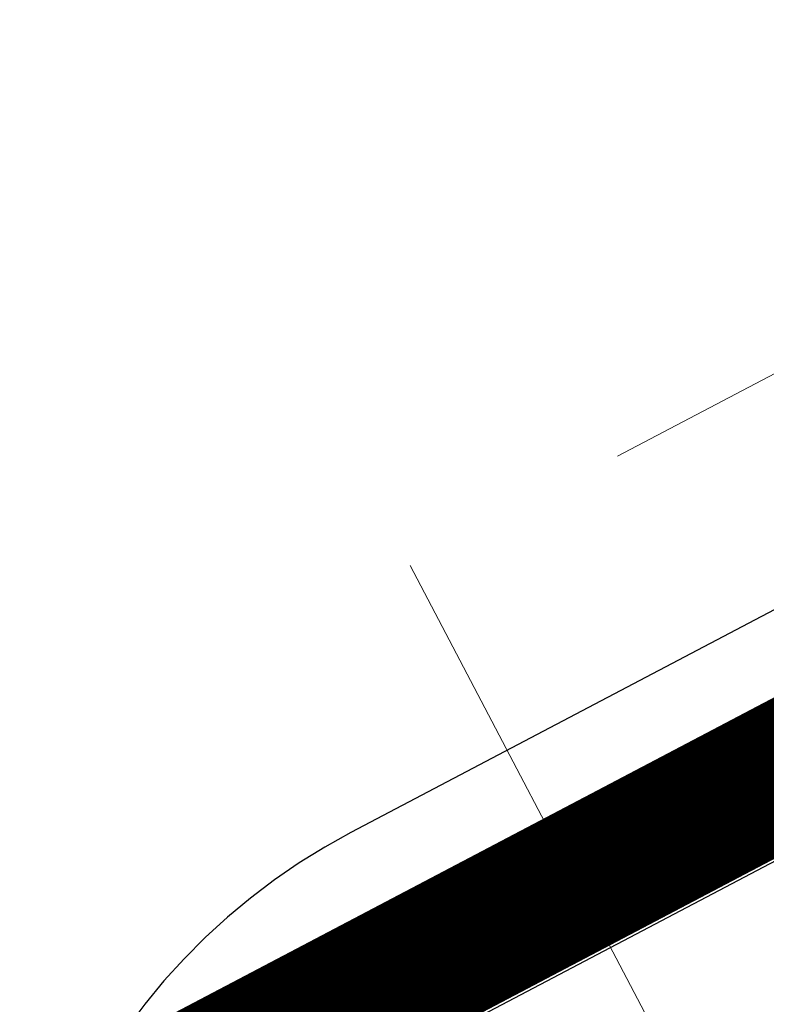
# Model space of a CAD drawing. Header units: metres. Extents: x 7408630 to 7411134, y 5569633 to 5570339.
# Tile 48 of 76: x 7410490.402 to 7410490.507, y 5569904.226 to 5569904.364. Entities that reach past the tile are written whole.
import ezdxf
from ezdxf.enums import TextEntityAlignment as Align

# ---------------------------------------------------------------- set-up
doc = ezdxf.new("R2010")
doc.units = ezdxf.units.M
doc.header["$MEASUREMENT"] = 0
doc.linetypes.add('HIDDEN', pattern=[9.524999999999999, 6.35, -3.175])
doc.layers.add('0-wypos-sanitarne', color=1, linetype='Continuous')
for name, color, linetype, lineweight in [('1_POSADZKA PODZIAŁY', 151, 'Continuous', 0), ('1_POSADZKI COKOŁY', 170, 'Continuous', 0), ('Istn-cienka', 4, 'Continuous', 9), ('Istn-widok', 1, 'Continuous', 15), ('OPIS POM NOWE', 140, 'Continuous', 5), ('Opis_pom', 9, 'Continuous', 18)]:
    doc.layers.add(name, color=color, linetype=linetype, lineweight=lineweight)
doc.layers.add('Wyburzenia', color=7, linetype='Continuous', lineweight=13, true_color=0xb0b0b0)
doc.styles.add('ARIAL', font='tahoma.ttf')

# ---------------------------------------------------------------- blocks, each defined once
blk = doc.blocks.new('okno 2')
at = {"layer": 'Istn-cienka', "linetype": 'HIDDEN', "ltscale": 2}
blk.add_lwpolyline([(48598.98171475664, -198709.5611054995), (48361.98171475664, -198709.5611054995)], dxfattribs=at)
at = {"layer": 'Istn-widok'}
blk.add_lwpolyline([(48605.98171475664, -198714.5611054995), (48354.98171475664, -198714.5611054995)], dxfattribs=at)
blk = doc.blocks.new('99400_TOP')
for points in [[(-0.1894100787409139, 0.1708061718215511), (-0.04454090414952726, 0.1708061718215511), (-0.04034816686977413, 0.1707083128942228), (-0.03616448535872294, 0.1704151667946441), (-0.03199911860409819, 0.1699271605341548), (-0.02786080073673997, 0.169245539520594), (-0.02375906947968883, 0.1683716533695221), (-0.01970212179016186, 0.1673074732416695), (-0.01569966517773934, 0.1660553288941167), (-0.01175936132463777, 0.1646178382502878), (-0.007890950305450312, 0.1629983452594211), (-0.004101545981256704, 0.1612000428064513), (-0.0004007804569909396, 0.1592273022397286), (0.003204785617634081, 0.1570838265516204), (0.006705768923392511, 0.1547750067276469), (0.01009616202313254, 0.1523049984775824), (0.01336696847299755, 0.1496801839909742)], [(0.1649285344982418, 0.1496802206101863), (-0.1647679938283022, 0.1496802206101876)], [(-0.1184726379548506, 0.0496799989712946), (-0.1184726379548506, 0.1396802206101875), (0.1115273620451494, 0.1396802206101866), (0.1115273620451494, 0.0496799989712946)]]:
    blk.add_lwpolyline(points)
blk = doc.blocks.new('A$Cff2eaf8b')
blk.add_blockref('99400_TOP', (-1.93500011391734e-06, -0.08217999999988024))
blk = doc.blocks.new('A$C142d3faa')
at = {"layer": '1_POSADZKA PODZIAŁY'}
h = blk.add_hatch(dxfattribs=at)
h.set_pattern_fill('_USER', color=256, scale=80, double=1, pattern_type=0)
h.set_pattern_definition([(0, (-58931.34199039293, 199163.1944934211), (0, 80), []), (90, (-58931.34199039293, 199163.1944934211), (-80, 4.898587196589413e-15), [])])
h.paths.add_polyline_path([(28.22535916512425, 1045.606190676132), (175.2253591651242, 1045.606190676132), (175.2253591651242, 1273.606190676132), (408.2253591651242, 1273.606190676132), (408.2253591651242, 1588.606190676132), (65.22535916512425, 1588.606190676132), (65.22535916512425, 1464.606190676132), (38.22535945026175, 1464.606190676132), (38.22535945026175, 1191.606190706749), (63.22535916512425, 1191.606190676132), (63.22535915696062, 1179.606190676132), (27.22535916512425, 1179.606190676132)])
at = {"layer": '1_POSADZKI COKOŁY', "color": 180, "true_color": 0x3022f7, "const_width": 2}
blk.add_lwpolyline([(33.22535916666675, 1050.606190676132), (170.2253591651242, 1050.606190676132), (170.2253591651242, 1278.606266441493), (414.2253591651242, 1278.602569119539), (414.2253591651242, 1583.606190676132), (70.22535918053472, 1583.606190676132), (70.22535956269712, 1459.606190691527), (43.22535944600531, 1459.60619060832), (43.22535922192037, 1196.606190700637), (68.22535916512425, 1196.60619067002), (68.22535916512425, 1174.606190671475), (33.22535920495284, 1174.606190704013)], close=True, dxfattribs=at)
at = {"layer": '0-wypos-sanitarne', "xscale": -100, "yscale": 100, "zscale": 100}
blk.add_blockref('A$Cff2eaf8b', (114.7253593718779, 1576.824190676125), dxfattribs=at)
at = {"layer": 'Wyburzenia'}
blk.add_blockref('okno 2', (-48279.75635559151, 200298.1672961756), dxfattribs=at)
at = {"layer": 'OPIS POM NOWE', "style": 'ARIAL'}
for tag, p in [('E1,4', (2085.453509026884, 1677.902724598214)), ('E1,4', (2642.565068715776, 1467.098580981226)), ('E1,4', (2887.554946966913, 1334.669140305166)), ('E1,1', (2346.15172770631, 945.3069204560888)), ('E1,2', (2380.289767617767, 731.4605824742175)), ('E1,4', (3248.926969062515, 423.5622677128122)), ('E1,3', (2269.290473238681, 389.8474601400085)), ('E1,5', (4145.396889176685, -41.41678165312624))]:
    blk.add_attdef(tag, text='', height=23.936, dxfattribs=at).set_placement(p, align=Align.MIDDLE_CENTER)
at = {"layer": 'Opis_pom', "ltscale": 0.7, "style": 'ARIAL'}
for tag, p in [('B1,18', (784.175454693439, 4749.376909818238)), ('B1,21', (1474.160621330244, 4744.552251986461)), ('B1/17', (593.1950013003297, 4721.360037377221)), ('1,23', (2643.879736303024, 4721.360037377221)), ('1,22', (2015.997302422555, 4715.619925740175)), ('A1,1', (-123.2752701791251, 4710.792713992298)), ('B1,1', (2964.213888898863, 4687.194759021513)), ('B1,19', (983.4770436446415, 4684.250472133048)), ('A1,6', (-365.3793687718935, 4657.226791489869)), ('A1,16', (198.2072643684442, 4631.436355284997)), ('B1,20', (1267.194878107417, 4624.632454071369)), ('B1,3', (3298.013043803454, 4567.235815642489)), ('B1,4', (4545.109849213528, 4480.622250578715)), ('A1,5', (-782.1155021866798, 4446.932694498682)), ('A1,2', (-186.9193724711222, 4425.112318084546)), ('A1,15', (198.2072643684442, 4391.000839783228)), ('B1,2', (2872.012077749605, 4302.459186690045)), ('A1,3', (-121.2895641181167, 4150.905633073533)), ('B1,8', (2427.383192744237, 4053.123158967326)), ('B1,6', (4754.926236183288, 3940.334623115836)), ('A1,4', (-837.6792277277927, 3920.772192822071)), ('B1,14', (401.2060605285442, 3890.998977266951)), ('B1,13', (1255.283140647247, 3857.264790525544)), ('B1,5', (4487.887436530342, 3854.524062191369)), ('B1,10', (1961.599271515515, 3852.276071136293)), ('B1,9', (2126.781835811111, 3827.246892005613)), ('B1,7', (3203.179523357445, 3799.68363001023)), ('B1,11', (2118.658790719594, 3658.838670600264)), ('B1,12', (1949.477289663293, 3633.257187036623)), ('C1,2', (2894.604733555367, 3427.283363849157)), ('C1,3', (2160.246723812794, 3198.455877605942)), ('C1,1', (3129.25555325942, 2706.44898945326)), ('C1,4', (2077.339235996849, 2485.413103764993)), ('C1,5', (2131.383208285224, 2180.309788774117)), ('C1,10', (3196.043433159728, 2172.920878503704)), ('C1,9', (3215.995519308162, 1907.634199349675)), ('C1,6', (2168.073843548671, 1819.58528353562)), ('D0,18', (1348.653176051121, 1483.781635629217)), ('C1,8', (2890.195548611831, 1472.29709332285)), ('C1,7', (2247.746238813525, 1432.404889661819)), ('D,03', (680.1466722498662, 1361.206844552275)), ('D0,15', (1769.826019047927, 1360.285680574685)), ('D,07', (301.6534830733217, 1339.208595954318)), ('D0,6', (-189.623502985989, 1299.117330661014)), ('D0,8', (-573.6059719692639, 1280.794415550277)), ('D0,2', (1011.718833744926, 1184.667071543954)), ('D0,4', (520.2942003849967, 1181.603761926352)), ('D0,14', (1790.011409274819, 1156.002015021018)), ('D,05', (264.3299696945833, 1077.697489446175)), ('D0,13', (1760.78024321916, 974.2700197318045)), ('D0,09', (-770.0709432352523, 944.5551283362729)), ('D0,1', (999.9887503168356, 928.6062601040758)), ('D0,10', (-751.0723892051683, 564.5580135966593)), ('D0,11', (-751.0723892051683, 336.7382673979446)), ('D0,12', (198.7439030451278, 306.3970252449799))]:
    blk.add_attdef(tag, text='', height=11.968, dxfattribs=at).set_placement(p, align=Align.MIDDLE_CENTER)

msp = doc.modelspace()

# ---------------------------------------------------------------- block references
at = {"xscale": 0.01, "yscale": 0.01, "zscale": 0.01, "rotation": 27.75854060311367}
msp.add_blockref('A$C142d3faa', (7410496.779402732, 5569889.662845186), dxfattribs=at)

doc.saveas('drawing.dxf')
